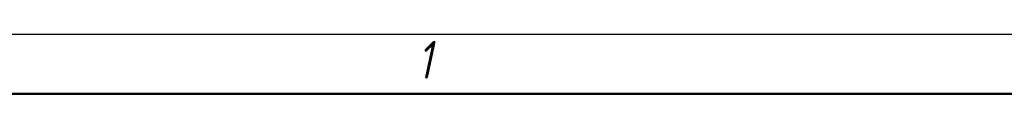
# Model space of a CAD drawing. Header units: millimetres. Extents: x 0 to 1680, y 0 to 1188.
# Tile 30 of 30: x 1127 to 1457, y 1168 to 1188. Entities that reach past the tile are written whole.
import ezdxf

# ---------------------------------------------------------------- set-up
doc = ezdxf.new("R2010")
doc.units = ezdxf.units.MM
doc.header["$LTSCALE"] = 4
doc.layers.add('Кромка (ГОСТ)', color=7, linetype='Continuous', lineweight=50)
doc.styles.add('Альтернативный текст (ГОСТ)', font='arial.ttf', dxfattribs={"width": 0.8})

# ---------------------------------------------------------------- blocks, each defined once
blk = doc.blocks.new('Рамки ГОСТ - Рамка')
at = {"layer": 'Кромка (ГОСТ)', "lineweight": 25}
blk.add_line((0, 297), (420, 297), dxfattribs=at)
at = {"layer": 'Кромка (ГОСТ)'}
blk.add_line((415, 292), (20, 292), dxfattribs=at)
at = {"layer": 'Кромка (ГОСТ)', "insert": (315.02, 296.443), "char_height": 3.17, "width": 5.23268, "attachment_point": 1, "style": 'Альтернативный текст (ГОСТ)'}
blk.add_mtext('\\fGOST Common|b0|i1;{\\H3.1700;1}', dxfattribs=at)

msp = doc.modelspace()

# ---------------------------------------------------------------- block references
at = {"xscale": 4, "yscale": 4, "zscale": 4}
msp.add_blockref('Рамки ГОСТ - Рамка', (0, 0), dxfattribs=at)

doc.saveas('drawing.dxf')
